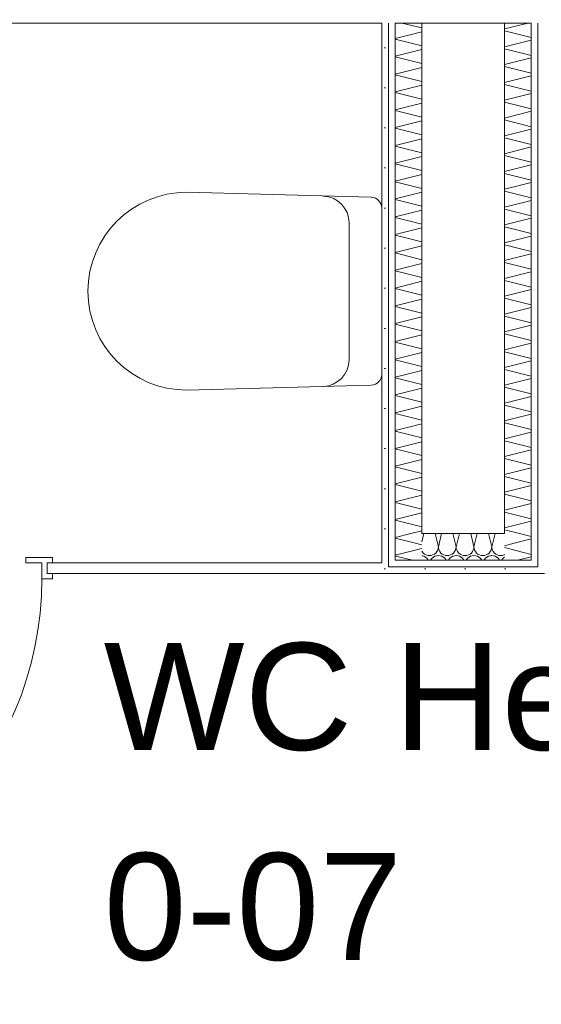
# Model space of a CAD drawing. Header units: metres. Extents: x -167 to 338, y -186 to 508.
# Tile 104 of 256: x 55.448 to 56.425, y 38.84 to 40.682. Entities that reach past the tile are written whole.
import ezdxf
from ezdxf.enums import TextEntityAlignment as Align

# ---------------------------------------------------------------- set-up
doc = ezdxf.new("R2010")
doc.units = ezdxf.units.M
doc.header["$MEASUREMENT"] = 0
for name, color, linetype in [('10 Vormauerung', 7, 'Continuous'), ('10 Wand außen', 7, 'Continuous'), ('50 Sanitäreinrichtung', 7, 'Continuous'), ('70 Sanitär Installation', 7, 'Continuous'), ('80 Raum', 7, 'Continuous'), ('94 Genehmigungsplanung Bemaßung', 7, 'Continuous')]:
    doc.layers.add(name, color=color, linetype=linetype)
doc.styles.add('ERSTELLTER_STIL_1', font='arial.ttf')
doc.dimstyles.new('ERSTELLTER_STIL__1', dxfattribs={"dimtxt": 0.25, "dimasz": 0.19, "dimexe": 0.18, "dimexo": 0.1, "dimgap": 0, "dimtad": 1, "dimtih": 1, "dimtoh": 1, "dimzin": 0, "dimdsep": 46, "dimtxsty": 'ERSTELLTER_STIL_1', "dimblk": 'ARROWHEAD_6', "dimblk1": 'ARROWHEAD_6', "dimblk2": 'ARROWHEAD_6', "dimcen": 0.09, "dimclrd": 7, "dimclre": 7, "dimclrt": 7, "dimazin": 0, "dimtfac": 1, "dimtdec": 4, "dimtmove": 0, "dimatfit": 3, "dimfxl": 1, "dimtolj": 1, "dimtzin": 0, "dimarcsym": 0})
doc.dimstyles.new('ERSTELLTER_STIL__2', dxfattribs={"dimtxt": 0.25, "dimasz": 0.19, "dimexe": 0.18, "dimexo": 0.1, "dimgap": 0, "dimtad": 1, "dimzin": 0, "dimdsep": 46, "dimtxsty": 'ERSTELLTER_STIL_1', "dimblk": 'ARROWHEAD_6', "dimblk1": 'ARROWHEAD_6', "dimblk2": 'ARROWHEAD_6', "dimcen": 0.09, "dimclrd": 7, "dimclre": 7, "dimclrt": 7, "dimazin": 0, "dimtfac": 1, "dimtdec": 4, "dimtmove": 0, "dimatfit": 3, "dimfxl": 1, "dimtolj": 1, "dimtzin": 0, "dimarcsym": 0})
doc.dimstyles.new('ERSTELLTER_STIL__3', dxfattribs={"dimtxt": 0.2, "dimasz": 0.19, "dimexe": 0.18, "dimexo": 0.1, "dimgap": 0, "dimtad": 1, "dimtih": 1, "dimtoh": 1, "dimzin": 0, "dimdsep": 46, "dimtxsty": 'ERSTELLTER_STIL_1', "dimblk": 'ARROWHEAD_10', "dimblk1": 'ARROWHEAD_10', "dimblk2": 'ARROWHEAD_10', "dimcen": 0.09, "dimclrd": 8, "dimclre": 8, "dimclrt": 8, "dimazin": 0, "dimtfac": 1, "dimtdec": 4, "dimtmove": 0, "dimatfit": 3, "dimfxl": 1, "dimtolj": 1, "dimtzin": 0, "dimarcsym": 0})
pattern_1 = [(0, (27236.132094, 33357.27905), (0, 0.075), [0, -0.075])]

# ---------------------------------------------------------------- blocks, each defined once
blk = doc.blocks.new('WC Herren_0-07_12_1', base_point=(56.2912, 39.0113))
at = {"layer": '80 Raum', "color": 7, "lineweight": 18, "style": 'ERSTELLTER_STIL_1'}
for tag, p in [('DUMMY_850', (56.977, 39.5613)), ('ROOM_NAME', (55.6055, 39.5156)), ('DUMMY_851', (56.1544, 39.1684)), ('ROOM_NUMBER', (55.6055, 39.1227)), ('DUMMY_852', (55.6055, 38.7756))]:
    blk.add_attdef(tag, text='', height=0.2, dxfattribs=at).set_placement(p, align=Align.TOP_LEFT)
blk = doc.blocks.new('*X109', base_point=(27236.1321, 33357.279))
at = {"layer": '10 Vormauerung', "color": 7, "linetype": 'Continuous', "lineweight": 13}
for p, q in [((56.1636, 39.6828), (56.2011, 39.6921)), ((56.1843, 39.7035), (56.2011, 39.6993)), ((56.1577, 39.6768), (56.1839, 39.6703))]:
    blk.add_line(p, q, dxfattribs=at)
blk = doc.blocks.new('*X110', base_point=(27236.1321, 33357.279))
at = {"layer": '10 Vormauerung', "color": 7, "linetype": 'Continuous', "lineweight": 13}
for p, q in [((56.1639, 40.6753), (56.2011, 40.666)), ((56.1511, 40.6463), (56.2011, 40.6588)), ((56.1511, 40.6451), (56.2011, 40.6326)), ((56.1511, 40.613), (56.2011, 40.6255)), ((56.1511, 40.6118), (56.2011, 40.5993)), ((56.1511, 40.5796), (56.2011, 40.5921)), ((56.1511, 40.5785), (56.2011, 40.566)), ((56.1511, 40.5463), (56.2011, 40.5588)), ((56.1511, 40.5451), (56.2011, 40.5326)), ((56.1511, 40.513), (56.2011, 40.5255)), ((56.1511, 40.5118), (56.2011, 40.4993)), ((56.1511, 40.4796), (56.2011, 40.4921)), ((56.1511, 40.4785), (56.2011, 40.466)), ((56.1511, 40.4463), (56.2011, 40.4588)), ((56.1511, 40.4451), (56.2011, 40.4326)), ((56.1511, 40.413), (56.2011, 40.4255)), ((56.1511, 40.4118), (56.2011, 40.3993)), ((56.1511, 40.3796), (56.2011, 40.3921)), ((56.1511, 40.3785), (56.2011, 40.366)), ((56.1511, 40.3463), (56.2011, 40.3588)), ((56.1511, 40.3451), (56.2011, 40.3326)), ((56.1511, 40.313), (56.2011, 40.3255)), ((56.1511, 40.3118), (56.2011, 40.2993)), ((56.1511, 40.2796), (56.2011, 40.2921)), ((56.1511, 40.2785), (56.2011, 40.266)), ((56.1511, 40.2463), (56.2011, 40.2588)), ((56.1511, 40.2451), (56.2011, 40.2326)), ((56.1511, 40.213), (56.2011, 40.2255)), ((56.1511, 40.2118), (56.2011, 40.1993)), ((56.1511, 40.1796), (56.2011, 40.1921)), ((56.1511, 40.1785), (56.2011, 40.166)), ((56.1511, 40.1463), (56.2011, 40.1588)), ((56.1511, 40.1451), (56.2011, 40.1326)), ((56.1511, 40.113), (56.2011, 40.1255)), ((56.1511, 40.1118), (56.2011, 40.0993)), ((56.1511, 40.0796), (56.2011, 40.0921)), ((56.1511, 40.0785), (56.2011, 40.066)), ((56.1511, 40.0463), (56.2011, 40.0588)), ((56.1511, 40.0451), (56.2011, 40.0326)), ((56.1511, 40.013), (56.2011, 40.0255)), ((56.1511, 40.0118), (56.2011, 39.9993)), ((56.1511, 39.9796), (56.2011, 39.9921)), ((56.1511, 39.9785), (56.2011, 39.966)), ((56.1511, 39.9463), (56.2011, 39.9588)), ((56.1511, 39.9451), (56.2011, 39.9326)), ((56.1511, 39.913), (56.2011, 39.9255)), ((56.1511, 39.9118), (56.2011, 39.8993)), ((56.1511, 39.8796), (56.2011, 39.8921)), ((56.1511, 39.8785), (56.2011, 39.866)), ((56.1511, 39.8463), (56.2011, 39.8588)), ((56.1511, 39.8451), (56.2011, 39.8326)), ((56.1511, 39.813), (56.2011, 39.8255)), ((56.1511, 39.8118), (56.2011, 39.7993)), ((56.1511, 39.7796), (56.2011, 39.7921)), ((56.1511, 39.7785), (56.2011, 39.766)), ((56.1511, 39.7463), (56.2011, 39.7588)), ((56.1511, 39.7451), (56.2011, 39.7326)), ((56.1803, 39.7203), (56.2011, 39.7255))]:
    blk.add_line(p, q, dxfattribs=at)
blk = doc.blocks.new('*X111', base_point=(27236.1321, 33357.279))
at = {"layer": '10 Vormauerung', "color": 7, "linetype": 'Continuous', "lineweight": 13}
for p, q in [((56.1511, 39.713), (56.1803, 39.7203)), ((56.1511, 39.7118), (56.1843, 39.7035)), ((56.1511, 39.6796), (56.1636, 39.6828)), ((56.1511, 39.6785), (56.1577, 39.6768))]:
    blk.add_line(p, q, dxfattribs=at)
blk = doc.blocks.new('*X112', base_point=(27236.1321, 33357.279))
at = {"layer": '10 Vormauerung', "color": 7, "linetype": 'Continuous', "lineweight": 13}
for p, q in [((56.3743, 39.7021), (56.3561, 39.6976)), ((56.3913, 39.6851), (56.3561, 39.6939)), ((56.4009, 39.6754), (56.3803, 39.6703))]:
    blk.add_line(p, q, dxfattribs=at)
blk = doc.blocks.new('*X113', base_point=(27236.1321, 33357.279))
at = {"layer": '10 Vormauerung', "color": 7, "linetype": 'Continuous', "lineweight": 13}
for p, q in [((56.4061, 39.7147), (56.3839, 39.7203)), ((56.4061, 39.7101), (56.3743, 39.7021)), ((56.4061, 39.6814), (56.3913, 39.6851)), ((56.4061, 39.6767), (56.4009, 39.6754))]:
    blk.add_line(p, q, dxfattribs=at)
blk = doc.blocks.new('*X114', base_point=(27236.1321, 33357.279))
at = {"layer": '10 Vormauerung', "color": 7, "linetype": 'Continuous', "lineweight": 13}
for p, q in [((56.4003, 40.6753), (56.3561, 40.6642)), ((56.4061, 40.648), (56.3561, 40.6605)), ((56.4061, 40.6434), (56.3561, 40.6309)), ((56.4061, 40.6147), (56.3561, 40.6272)), ((56.4061, 40.6101), (56.3561, 40.5976)), ((56.4061, 40.5814), (56.3561, 40.5939)), ((56.4061, 40.5767), (56.3561, 40.5642)), ((56.4061, 40.548), (56.3561, 40.5605)), ((56.4061, 40.5434), (56.3561, 40.5309)), ((56.4061, 40.5147), (56.3561, 40.5272)), ((56.4061, 40.5101), (56.3561, 40.4976)), ((56.4061, 40.4814), (56.3561, 40.4939)), ((56.4061, 40.4767), (56.3561, 40.4642)), ((56.4061, 40.448), (56.3561, 40.4605)), ((56.4061, 40.4434), (56.3561, 40.4309)), ((56.4061, 40.4147), (56.3561, 40.4272)), ((56.4061, 40.4101), (56.3561, 40.3976)), ((56.4061, 40.3814), (56.3561, 40.3939)), ((56.4061, 40.3767), (56.3561, 40.3642)), ((56.4061, 40.348), (56.3561, 40.3605)), ((56.4061, 40.3434), (56.3561, 40.3309)), ((56.4061, 40.3147), (56.3561, 40.3272)), ((56.4061, 40.3101), (56.3561, 40.2976)), ((56.4061, 40.2814), (56.3561, 40.2939)), ((56.4061, 40.2767), (56.3561, 40.2642)), ((56.4061, 40.248), (56.3561, 40.2605)), ((56.4061, 40.2434), (56.3561, 40.2309)), ((56.4061, 40.2147), (56.3561, 40.2272)), ((56.4061, 40.2101), (56.3561, 40.1976)), ((56.4061, 40.1814), (56.3561, 40.1939)), ((56.4061, 40.1767), (56.3561, 40.1642)), ((56.4061, 40.148), (56.3561, 40.1605)), ((56.4061, 40.1434), (56.3561, 40.1309)), ((56.4061, 40.1147), (56.3561, 40.1272)), ((56.4061, 40.1101), (56.3561, 40.0976)), ((56.4061, 40.0814), (56.3561, 40.0939)), ((56.4061, 40.0767), (56.3561, 40.0642)), ((56.4061, 40.048), (56.3561, 40.0605)), ((56.4061, 40.0434), (56.3561, 40.0309)), ((56.4061, 40.0147), (56.3561, 40.0272)), ((56.4061, 40.0101), (56.3561, 39.9976)), ((56.4061, 39.9814), (56.3561, 39.9939)), ((56.4061, 39.9767), (56.3561, 39.9642)), ((56.4061, 39.948), (56.3561, 39.9605)), ((56.4061, 39.9434), (56.3561, 39.9309)), ((56.4061, 39.9147), (56.3561, 39.9272)), ((56.4061, 39.9101), (56.3561, 39.8976)), ((56.4061, 39.8814), (56.3561, 39.8939)), ((56.4061, 39.8767), (56.3561, 39.8642)), ((56.4061, 39.848), (56.3561, 39.8605)), ((56.4061, 39.8434), (56.3561, 39.8309)), ((56.4061, 39.8147), (56.3561, 39.8272)), ((56.4061, 39.8101), (56.3561, 39.7976)), ((56.4061, 39.7814), (56.3561, 39.7939)), ((56.4061, 39.7767), (56.3561, 39.7642)), ((56.4061, 39.748), (56.3561, 39.7605)), ((56.4061, 39.7434), (56.3561, 39.7309)), ((56.3839, 39.7203), (56.3561, 39.7272))]:
    blk.add_line(p, q, dxfattribs=at)
blk = doc.blocks.new('*X119', base_point=(27236.1321, 33357.279))
at = {"layer": '10 Vormauerung', "color": 7, "linetype": 'Continuous', "lineweight": 13}
for p, q in [((56.2011, 39.7051), (56.2049, 39.7203)), ((56.2321, 39.6957), (56.226, 39.7203)), ((56.2321, 39.6957), (56.2382, 39.7203)), ((56.2654, 39.6957), (56.2593, 39.7203)), ((56.2654, 39.6957), (56.2716, 39.7203)), ((56.2988, 39.6957), (56.2926, 39.7203)), ((56.2988, 39.6957), (56.3049, 39.7203)), ((56.3321, 39.6957), (56.326, 39.7203)), ((56.3321, 39.6957), (56.3382, 39.7203)), ((56.2308, 39.6893), (56.2318, 39.6925)), ((56.2318, 39.6925), (56.2321, 39.6957)), ((56.2321, 39.6957), (56.2324, 39.6925)), ((56.2324, 39.6925), (56.2334, 39.6893)), ((56.2642, 39.6893), (56.2651, 39.6925)), ((56.2651, 39.6925), (56.2654, 39.6957)), ((56.2654, 39.6957), (56.2657, 39.6925)), ((56.2657, 39.6925), (56.2667, 39.6893)), ((56.2975, 39.6893), (56.2984, 39.6925)), ((56.2984, 39.6925), (56.2988, 39.6957)), ((56.2988, 39.6957), (56.2991, 39.6925)), ((56.2991, 39.6925), (56.3, 39.6893)), ((56.3308, 39.6893), (56.3318, 39.6925)), ((56.3318, 39.6925), (56.3321, 39.6957)), ((56.3321, 39.6957), (56.3324, 39.6925)), ((56.3324, 39.6925), (56.3334, 39.6893)), ((56.2011, 39.6873), (56.2016, 39.6865)), ((56.202, 39.6787), (56.2011, 39.6788)), ((56.2016, 39.6865), (56.2036, 39.6839)), ((56.2051, 39.6778), (56.202, 39.6787)), ((56.2036, 39.6839), (56.2062, 39.6819)), ((56.208, 39.6762), (56.2051, 39.6778)), ((56.2062, 39.6819), (56.209, 39.6803)), ((56.2105, 39.6742), (56.208, 39.6762)), ((56.209, 39.6803), (56.2122, 39.6794)), ((56.2126, 39.6716), (56.2105, 39.6742)), ((56.2122, 39.6794), (56.2154, 39.679)), ((56.2154, 39.679), (56.2187, 39.6794)), ((56.2203, 39.6742), (56.2182, 39.6716)), ((56.2187, 39.6794), (56.2218, 39.6803)), ((56.2228, 39.6762), (56.2203, 39.6742)), ((56.2218, 39.6803), (56.2247, 39.6819)), ((56.2257, 39.6778), (56.2228, 39.6762)), ((56.2247, 39.6819), (56.2272, 39.6839)), ((56.2288, 39.6787), (56.2257, 39.6778)), ((56.2272, 39.6839), (56.2293, 39.6865)), ((56.2321, 39.679), (56.2288, 39.6787)), ((56.2293, 39.6865), (56.2308, 39.6893)), ((56.2353, 39.6787), (56.2321, 39.679)), ((56.2334, 39.6893), (56.2349, 39.6865)), ((56.2349, 39.6865), (56.237, 39.6839)), ((56.2385, 39.6778), (56.2353, 39.6787)), ((56.237, 39.6839), (56.2395, 39.6819)), ((56.2414, 39.6762), (56.2385, 39.6778)), ((56.2395, 39.6819), (56.2424, 39.6803)), ((56.2439, 39.6742), (56.2414, 39.6762)), ((56.2424, 39.6803), (56.2455, 39.6794)), ((56.246, 39.6716), (56.2439, 39.6742)), ((56.2455, 39.6794), (56.2488, 39.679)), ((56.2488, 39.679), (56.252, 39.6794)), ((56.2536, 39.6742), (56.2516, 39.6716)), ((56.252, 39.6794), (56.2551, 39.6803)), ((56.2562, 39.6762), (56.2536, 39.6742)), ((56.2551, 39.6803), (56.258, 39.6819)), ((56.259, 39.6778), (56.2562, 39.6762)), ((56.258, 39.6819), (56.2605, 39.6839)), ((56.2622, 39.6787), (56.259, 39.6778)), ((56.2605, 39.6839), (56.2626, 39.6865)), ((56.2654, 39.679), (56.2622, 39.6787)), ((56.2626, 39.6865), (56.2642, 39.6893)), ((56.2687, 39.6787), (56.2654, 39.679)), ((56.2667, 39.6893), (56.2682, 39.6865)), ((56.2682, 39.6865), (56.2703, 39.6839)), ((56.2718, 39.6778), (56.2687, 39.6787)), ((56.2703, 39.6839), (56.2728, 39.6819)), ((56.2747, 39.6762), (56.2718, 39.6778)), ((56.2728, 39.6819), (56.2757, 39.6803)), ((56.2772, 39.6742), (56.2747, 39.6762)), ((56.2757, 39.6803), (56.2788, 39.6794)), ((56.2793, 39.6716), (56.2772, 39.6742)), ((56.2788, 39.6794), (56.2821, 39.679)), ((56.2821, 39.679), (56.2853, 39.6794)), ((56.287, 39.6742), (56.2849, 39.6716)), ((56.2853, 39.6794), (56.2885, 39.6803)), ((56.2895, 39.6762), (56.287, 39.6742)), ((56.2885, 39.6803), (56.2914, 39.6819)), ((56.2924, 39.6778), (56.2895, 39.6762)), ((56.2914, 39.6819), (56.2939, 39.6839)), ((56.2955, 39.6787), (56.2924, 39.6778)), ((56.2939, 39.6839), (56.296, 39.6865)), ((56.2988, 39.679), (56.2955, 39.6787)), ((56.296, 39.6865), (56.2975, 39.6893)), ((56.302, 39.6787), (56.2988, 39.679)), ((56.3, 39.6893), (56.3016, 39.6865)), ((56.3016, 39.6865), (56.3036, 39.6839)), ((56.3051, 39.6778), (56.302, 39.6787)), ((56.3036, 39.6839), (56.3062, 39.6819)), ((56.308, 39.6762), (56.3051, 39.6778)), ((56.3062, 39.6819), (56.309, 39.6803)), ((56.3105, 39.6742), (56.308, 39.6762)), ((56.309, 39.6803), (56.3122, 39.6794)), ((56.3126, 39.6716), (56.3105, 39.6742)), ((56.3122, 39.6794), (56.3154, 39.679)), ((56.3154, 39.679), (56.3187, 39.6794)), ((56.3203, 39.6742), (56.3182, 39.6716)), ((56.3187, 39.6794), (56.3218, 39.6803)), ((56.3228, 39.6762), (56.3203, 39.6742)), ((56.3218, 39.6803), (56.3247, 39.6819)), ((56.3257, 39.6778), (56.3228, 39.6762)), ((56.3247, 39.6819), (56.3272, 39.6839)), ((56.3288, 39.6787), (56.3257, 39.6778)), ((56.3272, 39.6839), (56.3293, 39.6865)), ((56.3321, 39.679), (56.3288, 39.6787)), ((56.3293, 39.6865), (56.3308, 39.6893)), ((56.3353, 39.6787), (56.3321, 39.679)), ((56.3334, 39.6893), (56.3349, 39.6865)), ((56.3349, 39.6865), (56.337, 39.6839)), ((56.3385, 39.6778), (56.3353, 39.6787)), ((56.337, 39.6839), (56.3395, 39.6819)), ((56.3414, 39.6762), (56.3385, 39.6778)), ((56.3395, 39.6819), (56.3424, 39.6803)), ((56.3439, 39.6742), (56.3414, 39.6762)), ((56.3424, 39.6803), (56.3455, 39.6794)), ((56.346, 39.6716), (56.3439, 39.6742)), ((56.3455, 39.6794), (56.3488, 39.679)), ((56.3488, 39.679), (56.352, 39.6794)), ((56.3536, 39.6742), (56.3516, 39.6716)), ((56.352, 39.6794), (56.3551, 39.6803)), ((56.3561, 39.6762), (56.3536, 39.6742)), ((56.3551, 39.6803), (56.3561, 39.6808)), ((56.2133, 39.6703), (56.2126, 39.6716)), ((56.2182, 39.6716), (56.2175, 39.6703)), ((56.2467, 39.6703), (56.246, 39.6716)), ((56.2516, 39.6716), (56.2508, 39.6703)), ((56.28, 39.6703), (56.2793, 39.6716)), ((56.2849, 39.6716), (56.2842, 39.6703)), ((56.3133, 39.6703), (56.3126, 39.6716)), ((56.3182, 39.6716), (56.3175, 39.6703)), ((56.3467, 39.6703), (56.346, 39.6716)), ((56.3516, 39.6716), (56.3508, 39.6703))]:
    blk.add_line(p, q, dxfattribs=at)
blk = doc.blocks.new('Zargentür 1-Fl 27_10')
at = {"layer": '70 Sanitär Installation', "color": 7, "linetype": 'Continuous', "lineweight": 18}
for p, q in [((0.315, 0.01), (0.315, 0.64)), ((-0.315, 0.01), (-0.335, 0.01)), ((-0.335, 0.01), (-0.335, 0)), ((-0.335, 0), (-0.325, 0)), ((-0.325, 0), (-0.325, -0.02)), ((-0.315, -0.02), (-0.315, 0.01)), ((0.315, -0.02), (0.315, 0.01)), ((0.315, 0.01), (0.335, 0.01)), ((0.335, 0), (0.325, 0)), ((0.325, 0), (0.325, -0.02)), ((0.335, 0.01), (0.335, 0)), ((-0.325, -0.02), (-0.335, -0.02)), ((-0.335, -0.02), (-0.335, -0.03)), ((-0.335, -0.03), (-0.285, -0.03)), ((-0.285, -0.02), (-0.315, -0.02)), ((-0.285, -0.03), (-0.285, -0.02)), ((0.285, -0.03), (0.285, -0.02)), ((0.285, -0.02), (0.315, -0.02)), ((0.335, -0.03), (0.285, -0.03)), ((0.325, -0.02), (0.335, -0.02)), ((0.335, -0.02), (0.335, -0.03))]:
    blk.add_line(p, q, dxfattribs=at)
at = {"layer": '70 Sanitär Installation', "color": 7, "linetype": 'Continuous', "lineweight": 13}
for p, q in [((-0.325, 0), (-0.325, -0.02)), ((-0.325, 0), (-0.325, -0.02)), ((0.325, 0), (0.325, -0.02)), ((0.325, 0), (0.325, -0.02))]:
    blk.add_line(p, q, dxfattribs=at)
blk.add_arc((0.315, 0.01), 0.63, 90, 180, dxfattribs=at)
blk = doc.blocks.new('Wand WC 27')
at = {"layer": '50 Sanitäreinrichtung', "color": 7, "linetype": 'Continuous', "lineweight": 13}
blk.add_line((-0.1281, -0.0612), (0.1281, -0.0612), dxfattribs=at)
at = {"layer": '50 Sanitäreinrichtung', "color": 7, "linetype": 'Continuous', "lineweight": 13, "flags": 128}
blk.add_lwpolyline([(0.185, -0.365), (0.1757, -0.0196, 0.406228), (0.1559, 0), (-0.1559, 0, 0.406228), (-0.1757, -0.0196), (-0.185, -0.365, 1)], format="xyb", close=True, dxfattribs=at)
at = {"layer": '50 Sanitäreinrichtung', "color": 7, "linetype": 'Continuous', "lineweight": 13}
for centre, start, end in [((-0.1281, -0.1112), 89.9987, 178.4527), ((0.1281, -0.1112), 1.5473, 90.0013)]:
    blk.add_arc(centre, 0.05, start, end, dxfattribs=at)
blk = doc.blocks.new('*D472', base_point=(27236.1321, 33357.279))
at = {"layer": '94 Genehmigungsplanung Bemaßung', "color": 7, "linetype": 'Continuous', "lineweight": 13}
for p, q in [((38.2411, 45.7456), (38.2411, 46.1206)), ((57.8425, 45.7456), (57.8425, 46.1206)), ((38.3411, 46.0331), (38.1411, 45.8331)), ((57.9425, 46.0331), (57.7425, 45.8331)), ((38.2411, 45.9331), (57.8425, 45.9331))]:
    blk.add_line(p, q, dxfattribs=at)
at = {"layer": '94 Genehmigungsplanung Bemaßung', "color": 7, "lineweight": 13, "char_height": 0.25, "attachment_point": 7, "style": 'ERSTELLTER_STIL_1'}
for s, insert in [('\\A1;{\\pql;\\fArial|b0|i0|c0|p0;\\W1.000000;19,60}', (47.4221, 45.9831)), ('\\A1;{\\pql;\\fArial|b0|i0|c0|p0;\\W1.000000;32}', (57.3611, 45.9831))]:
    blk.add_mtext(s, dxfattribs=dict(at, insert=insert))
blk = doc.blocks.new('ARROWHEAD_6')
at = {"color": 0, "linetype": 'Continuous', "lineweight": 0}
for p, q in [((-0.5, -0.5), (0.5, 0.5)), ((0, 0), (-1, 0))]:
    blk.add_line(p, q, dxfattribs=at)
blk = doc.blocks.new('*D483', base_point=(27236.1321, 33357.279))
at = {"layer": '94 Genehmigungsplanung Bemaßung', "color": 7, "linetype": 'Continuous', "lineweight": 13}
for p, q in [((60.8659, 43.7797), (61.0659, 43.5797)), ((61.1534, 43.6797), (60.7784, 43.6797)), ((60.9659, 37.1352), (60.9659, 43.6797)), ((60.8659, 37.2352), (61.0659, 37.0352)), ((61.1534, 37.1352), (60.7784, 37.1352))]:
    blk.add_line(p, q, dxfattribs=at)
at = {"layer": '94 Genehmigungsplanung Bemaßung', "color": 7, "lineweight": 13, "char_height": 0.25, "attachment_point": 7, "rotation": 90, "style": 'ERSTELLTER_STIL_1'}
for s, insert in [('\\A1;{\\pql;\\fArial|b0|i0|c0|p0;\\W1.000000;32}', (60.9159, 43.1983)), ('\\A1;{\\pql;\\fArial|b0|i0|c0|p0;\\W1.000000;6,54\\fArial|b0|i0|c0|p0;\\W1.000000;\\A1{\\H.66x;\\S5^  ;}}', (60.9759, 39.8202))]:
    blk.add_mtext(s, dxfattribs=dict(at, insert=insert))
blk = doc.blocks.new('*D486', base_point=(27236.1321, 33357.279))
at = {"layer": '94 Genehmigungsplanung Bemaßung', "color": 7, "linetype": 'Continuous', "lineweight": 13}
for p, q in [((62.3525, 43.9997), (62.3525, 44.1497)), ((62.4525, 43.8997), (62.2525, 44.0997)), ((62.54, 43.9997), (62.165, 43.9997)), ((62.3525, 28.1797), (62.3525, 43.9997)), ((62.2525, 28.2797), (62.4525, 28.0797)), ((62.54, 28.1797), (62.165, 28.1797))]:
    blk.add_line(p, q, dxfattribs=at)
at = {"layer": '94 Genehmigungsplanung Bemaßung', "color": 7, "lineweight": 13, "insert": (62.3025, 35.6607), "char_height": 0.25, "attachment_point": 7, "rotation": 90, "style": 'ERSTELLTER_STIL_1'}
blk.add_mtext('\\A1;{\\pql;\\fArial|b0|i0|c0|p0;\\W1.000000;15,82}', dxfattribs=at)
blk = doc.blocks.new('*D525', base_point=(27236.1321, 33357.279))
at = {"layer": '94 Genehmigungsplanung Bemaßung', "linetype": 'Continuous', "lineweight": 18}
for points in [[(54.647, 41.6336), (54.747, 41.5336), (54.747, 41.7336)], [(56.1261, 41.6336), (56.0261, 41.7336), (56.0261, 41.5336)], [(56.1261, 41.6336), (56.2261, 41.5336), (56.2261, 41.7336)]]:
    blk.add_hatch(color=8, dxfattribs=at).paths.add_polyline_path(points)
at = {"layer": '94 Genehmigungsplanung Bemaßung', "color": 8, "linetype": 'Continuous', "lineweight": 18}
for p, q in [((54.647, 41.4461), (54.647, 41.8211)), ((56.1261, 41.4461), (56.1261, 41.8211)), ((54.647, 41.6336), (54.747, 41.7336)), ((54.747, 41.7336), (54.747, 41.5336)), ((56.0261, 41.5336), (56.0261, 41.7336)), ((56.1261, 41.6336), (56.0261, 41.7336)), ((54.647, 41.6336), (54.747, 41.5336)), ((54.747, 41.6336), (56.0261, 41.6336)), ((56.1261, 41.6336), (56.0261, 41.5336))]:
    blk.add_line(p, q, dxfattribs=at)
at = {"layer": '94 Genehmigungsplanung Bemaßung', "color": 8, "lineweight": 18, "char_height": 0.2, "attachment_point": 7, "style": 'ERSTELLTER_STIL_1'}
for s, insert in [('\\A1;{\\pql;\\fArial|b0|i0|c0|p0;\\W1.000000;17\\fArial|b0|i0|c0|p0;\\W1.000000;\\A1{\\H.66x;\\S5^  ;}}', (54.747, 41.6623)), ('\\A1;{\\pql;\\fArial|b0|i0|c0|p0;\\W1.000000;1,48}', (55.3225, 41.6736))]:
    blk.add_mtext(s, dxfattribs=dict(at, insert=insert))
blk = doc.blocks.new('ARROWHEAD_10')
at = {"linetype": 'Continuous', "lineweight": 0}
blk.add_hatch(color=0, dxfattribs=at).paths.add_polyline_path([(-0.525, 0.525), (0, 0), (-0.525, -0.525)])
at = {"color": 0, "linetype": 'Continuous', "lineweight": 0}
blk.add_line((0, 0), (-1, 0), dxfattribs=at)
blk = doc.blocks.new('*D533', base_point=(27236.1321, 33357.279))
at = {"layer": '94 Genehmigungsplanung Bemaßung', "color": 7, "linetype": 'Continuous', "lineweight": 13}
for p, q in [((54.647, 45.2094), (54.647, 45.5844)), ((57.8425, 45.2094), (57.8425, 45.5844)), ((54.747, 45.4969), (54.547, 45.2969)), ((57.9425, 45.4969), (57.7425, 45.2969)), ((54.647, 45.3969), (57.8425, 45.3969))]:
    blk.add_line(p, q, dxfattribs=at)
at = {"layer": '94 Genehmigungsplanung Bemaßung', "color": 7, "lineweight": 13, "char_height": 0.25, "attachment_point": 7, "style": 'ERSTELLTER_STIL_1'}
for s, insert in [('\\A1;{\\pql;\\fArial|b0|i0|c0|p0;\\W1.000000;3,19\\fArial|b0|i0|c0|p0;\\W1.000000;\\A1{\\H.66x;\\S5^  ;}}', (55.6575, 45.3869)), ('\\A1;{\\pql;\\fArial|b0|i0|c0|p0;\\W1.000000;32}', (57.3611, 45.4469))]:
    blk.add_mtext(s, dxfattribs=dict(at, insert=insert))

msp = doc.modelspace()

# ---------------------------------------------------------------- hatches: boundary and pattern name
at = {"layer": '10 Vormauerung', "linetype": 'Continuous', "lineweight": 0, "true_color": 0x000000}
h = msp.add_hatch(dxfattribs=at)
h.set_pattern_fill('Gipskarton_0001', color=18, style=0, pattern_type=2)
h.set_pattern_definition(pattern_1)
h.paths.add_polyline_path([(56.1386, 39.6578), (56.1386, 40.6753), (56.1261, 40.6753), (56.1261, 39.6578)])
h = msp.add_hatch(dxfattribs=at)
h.set_pattern_fill('Gipskarton_0001', color=18, style=0, pattern_type=2)
h.set_pattern_definition(pattern_1)
h.paths.add_polyline_path([(56.1511, 39.6703), (56.1511, 40.6753), (56.1386, 40.6753), (56.1386, 39.6703)])
h = msp.add_hatch(dxfattribs=at)
h.set_pattern_fill('Gipskarton_0001', color=18, style=0, pattern_type=2)
h.set_pattern_definition(pattern_1)
h.paths.add_polyline_path([(56.4186, 39.6703), (56.4186, 40.6753), (56.4061, 40.6753), (56.4061, 39.6703)])
h = msp.add_hatch(dxfattribs=at)
h.set_pattern_fill('Gipskarton_0001', color=18, style=0, pattern_type=2)
h.set_pattern_definition(pattern_1)
h.paths.add_polyline_path([(56.4311, 39.6578), (56.4311, 40.6753), (56.4186, 40.6753), (56.4186, 39.6578)])
h = msp.add_hatch(dxfattribs=at)
h.set_pattern_fill('Gipskarton_0001', color=18, style=0, pattern_type=2)
h.set_pattern_definition(pattern_1)
h.paths.add_polyline_path([(56.1386, 39.6578), (56.1261, 39.6453), (56.1386, 39.6453)])
h = msp.add_hatch(dxfattribs=at)
h.set_pattern_fill('Gipskarton_0001', color=18, style=0, pattern_type=2)
h.set_pattern_definition(pattern_1)
h.paths.add_polyline_path([(56.1261, 39.6578), (56.1261, 39.6453), (56.1386, 39.6578)])
h = msp.add_hatch(dxfattribs=at)
h.set_pattern_fill('Gipskarton_0001', color=18, style=0, pattern_type=2)
h.set_pattern_definition(pattern_1)
h.paths.add_polyline_path([(56.1511, 39.6703), (56.1386, 39.6578), (56.1511, 39.6578)])
h = msp.add_hatch(dxfattribs=at)
h.set_pattern_fill('Gipskarton_0001', color=18, style=0, pattern_type=2)
h.set_pattern_definition(pattern_1)
h.paths.add_polyline_path([(56.1386, 39.6703), (56.1386, 39.6578), (56.1511, 39.6703)])
h = msp.add_hatch(dxfattribs=at)
h.set_pattern_fill('Gipskarton_0001', color=18, style=0, pattern_type=2)
h.set_pattern_definition(pattern_1)
h.paths.add_polyline_path([(56.4186, 39.6578), (56.1386, 39.6578), (56.1386, 39.6453), (56.4186, 39.6453)])
h = msp.add_hatch(dxfattribs=at)
h.set_pattern_fill('Gipskarton_0001', color=18, style=0, pattern_type=2)
h.set_pattern_definition(pattern_1)
h.paths.add_polyline_path([(56.4061, 39.6703), (56.1511, 39.6703), (56.1511, 39.6578), (56.4061, 39.6578)])
h = msp.add_hatch(dxfattribs=at)
h.set_pattern_fill('Gipskarton_0001', color=18, style=0, pattern_type=2)
h.set_pattern_definition(pattern_1)
h.paths.add_polyline_path([(56.4061, 39.6578), (56.4186, 39.6578), (56.4061, 39.6703)])
h = msp.add_hatch(dxfattribs=at)
h.set_pattern_fill('Gipskarton_0001', color=18, style=0, pattern_type=2)
h.set_pattern_definition(pattern_1)
h.paths.add_polyline_path([(56.4061, 39.6703), (56.4186, 39.6578), (56.4186, 39.6703)])
h = msp.add_hatch(dxfattribs=at)
h.set_pattern_fill('Gipskarton_0001', color=18, style=0, pattern_type=2)
h.set_pattern_definition(pattern_1)
h.paths.add_polyline_path([(56.4186, 39.6453), (56.4311, 39.6453), (56.4186, 39.6578)])
h = msp.add_hatch(dxfattribs=at)
h.set_pattern_fill('Gipskarton_0001', color=18, style=0, pattern_type=2)
h.set_pattern_definition(pattern_1)
h.paths.add_polyline_path([(56.4186, 39.6578), (56.4311, 39.6453), (56.4311, 39.6578)])
at = {"layer": '10 Wand außen', "linetype": 'Continuous', "lineweight": 13, "true_color": 0x000100}
h = msp.add_hatch(dxfattribs=at)
h.set_pattern_fill('Gipskarton_0001', color=98, style=0, pattern_type=2)
h.set_pattern_definition(pattern_1)
h.paths.add_polyline_path([(54.472, 40.6753), (57.8425, 40.6753), (57.8425, 40.6878), (54.472, 40.6878)])

# ---------------------------------------------------------------- linework, layer by layer
at = {"layer": '10 Vormauerung', "color": 7, "linetype": 'Continuous', "lineweight": 13}
for p, q in [((56.1386, 40.6753), (56.1386, 39.6703)), ((56.1511, 40.6753), (56.1511, 39.7203)), ((56.4061, 39.7203), (56.4061, 40.6753)), ((56.4186, 39.6703), (56.4186, 40.6753)), ((56.1511, 39.7203), (56.1511, 39.6703)), ((56.4061, 39.6703), (56.4061, 39.7203)), ((56.1386, 39.6703), (56.1386, 39.6578)), ((56.1386, 39.6578), (56.1511, 39.6578)), ((56.1511, 39.6703), (56.2011, 39.6703)), ((56.1511, 39.6703), (56.2011, 39.6703)), ((56.1511, 39.6578), (56.4061, 39.6578)), ((56.2011, 39.6703), (56.3561, 39.6703)), ((56.3561, 39.6703), (56.4061, 39.6703)), ((56.3561, 39.6703), (56.4061, 39.6703)), ((56.4061, 39.6578), (56.4186, 39.6578)), ((56.4186, 39.6578), (56.4186, 39.6703))]:
    msp.add_line(p, q, dxfattribs=at)
at = {"layer": '10 Vormauerung', "color": 7, "linetype": 'Continuous', "lineweight": 13, "flags": 128}
for points in [[(56.1261, 40.6753), (56.1261, 39.6653)], [(56.1511, 40.6753), (56.2011, 40.6753)], [(56.2011, 39.7203), (56.2011, 40.6753)], [(56.3561, 40.6753), (56.3561, 39.7203)], [(56.4061, 40.6753), (56.3561, 40.6753)], [(56.3561, 39.7203), (56.2011, 39.7203)], [(56.1261, 39.6453), (56.1386, 39.6453)], [(56.1386, 39.6453), (56.4186, 39.6453)], [(56.4311, 39.6453), (56.4186, 39.6453)]]:
    msp.add_lwpolyline(points, dxfattribs=at)
at = {"layer": '10 Wand außen', "color": 7, "linetype": 'Continuous', "lineweight": 13, "flags": 128}
for points in [[(54.647, 40.6753), (56.1261, 40.6753)], [(56.1511, 40.6753), (56.4061, 40.6753)]]:
    msp.add_lwpolyline(points, dxfattribs=at)
at = {"layer": '70 Sanitär Installation', "color": 7, "linetype": 'Continuous', "lineweight": 13}
msp.add_line((55.4996, 39.6453), (55.4996, 39.6653), dxfattribs=at)
at = {"layer": '70 Sanitär Installation', "color": 7, "linetype": 'Continuous', "lineweight": 13, "flags": 128}
for points in [[(56.1261, 39.6653), (55.4996, 39.6653)], [(55.4996, 39.6453), (56.1261, 39.6453)]]:
    msp.add_lwpolyline(points, dxfattribs=at)

# ---------------------------------------------------------------- block references
at = {"layer": '10 Vormauerung', "color": 7, "lineweight": 35}
for name in ['*X110', '*X114', '*X111', '*X119', '*X113', '*X109', '*X112']:
    msp.add_blockref(name, (27236.1321, 33357.279), dxfattribs=at)
at = {"layer": '50 Sanitäreinrichtung', "color": 7, "linetype": 'Continuous', "lineweight": 18, "xscale": -1, "rotation": 270}
msp.add_blockref('Wand WC 27', (56.1261, 40.1736), dxfattribs=at)
at = {"layer": '70 Sanitär Installation', "color": 7, "linetype": 'Continuous', "lineweight": 18, "rotation": 180}
msp.add_blockref('Zargentür 1-Fl 27_10', (55.1746, 39.6453), dxfattribs=at)
at = {"layer": '80 Raum', "color": 7, "linetype": 'Continuous', "lineweight": 18}
msp.add_blockref('WC Herren_0-07_12_1', (56.2912, 39.0113), dxfattribs=at).add_auto_attribs({'ROOM_NAME': 'WC Herren', 'ROOM_NUMBER': '0-07'})

# ---------------------------------------------------------------- dimensions: what is measured, and where the dimension line sits
at = {"layer": '94 Genehmigungsplanung Bemaßung', "color": 7, "linetype": 'Continuous', "lineweight": 13}
for base, p1, p2, picture, middle in [((57.8425, 45.3969), (54.647, 40.6753), (57.8425, 40.6753), '*D533', (56.3177, 45.5719)), ((57.8425, 45.9331), (38.2411, 36.0897), (57.8425, 43.6597), '*D472', (47.8409, 46.1081))]:
    dim = msp.add_linear_dim(base=base, p1=p1, p2=p2, dimstyle='ERSTELLTER_STIL__1', dxfattribs=at)
    dim.commit()
    dim.dimension.update_dxf_attribs({"geometry": picture, "text_midpoint": middle, "dimtype": 160})
for base, p1, p2, picture, middle in [((62.3525, 43.9997), (58.1625, 28.1797), (47.9546, 43.9997), '*D486', (62.1775, 36.0795)), ((60.9659, 43.6797), (48.0368, 37.1352), (57.5039, 43.6797), '*D483', (60.7909, 40.4804))]:
    dim = msp.add_linear_dim(base=base, p1=p1, p2=p2, angle=90, dimstyle='ERSTELLTER_STIL__2', dxfattribs=at)
    dim.commit()
    dim.dimension.update_dxf_attribs({"geometry": picture, "text_midpoint": middle, "dimtype": 160, "text_rotation": 90})
at = {"layer": '94 Genehmigungsplanung Bemaßung', "color": 8, "linetype": 'Continuous', "lineweight": 18}
dim = msp.add_linear_dim(base=(56.1261, 41.6336), p1=(54.647, 40.6753), p2=(56.1261, 40.8503), dimstyle='ERSTELLTER_STIL__3', dxfattribs=at)
dim.commit()
dim.dimension.update_dxf_attribs({"geometry": '*D525', "text_midpoint": (55.5814, 41.7736), "dimtype": 160})

doc.saveas('drawing.dxf')
